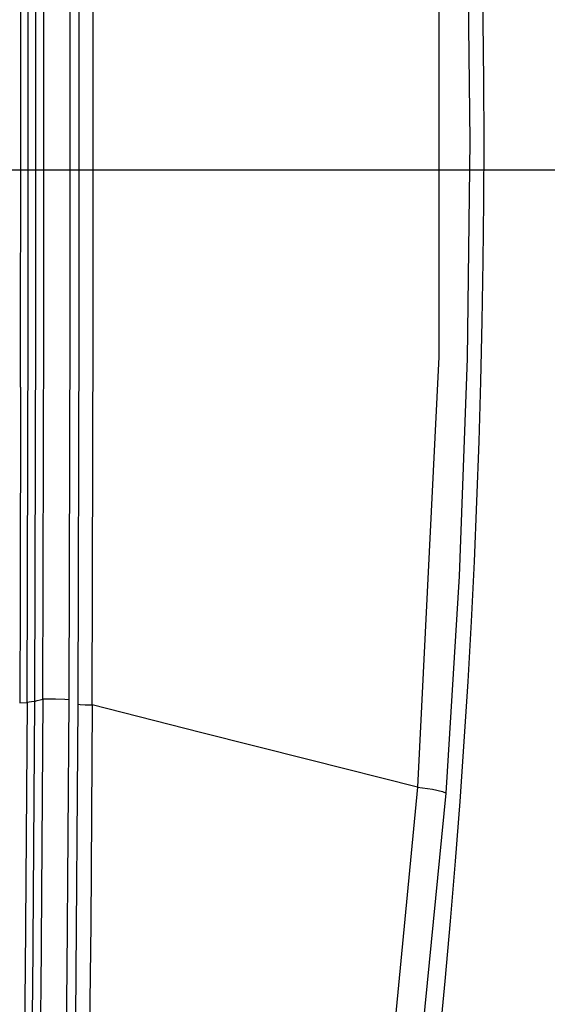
# Model space of a CAD drawing. Header units: inches. Extents: x 0 to 420, y 0 to 297.
# Tile 22 of 90: x 133.09 to 134.64, y 73.67 to 76.58. Entities that reach past the tile are written whole.
import ezdxf

# ---------------------------------------------------------------- set-up
doc = ezdxf.new("R2010")
doc.units = ezdxf.units.IN
doc.header["$LTSCALE"] = 23.1
doc.header["$MEASUREMENT"] = 0
doc.linetypes.add('PHANTOM', pattern=[0.8, 0.45, -0.05, 0.1, -0.05, 0.1, -0.05])
doc.layers.get('0').update_dxf_attribs({"linetype": 'CONTINUOUS'})
doc.layers.add('DEFAULT_3', color=7, linetype='PHANTOM')
doc.layers.add('DIM_PILOTEES', color=7, linetype='CONTINUOUS')
doc.styles.get("Standard").update_dxf_attribs({"font": 'txt', "width": 0.7})
doc.styles.add('TEXTSTYLE_2', font='txt', dxfattribs={"width": 0.7})
doc.dimstyles.new('DIMSTYLE_1', dxfattribs={"dimtxt": 0.18, "dimasz": 3.5, "dimexe": 2, "dimexo": 0, "dimgap": 0.045, "dimtad": 1, "dimzin": 4, "dimdsep": 46, "dimtxsty": 'TEXTSTYLE_2', "dimblk": '_FILLED', "dimblk1": '_FILLED', "dimblk2": '_FILLED', "dimcen": 0.09, "dimazin": 1, "dimtp": 0.003937, "dimtm": 0.003937, "dimtfac": 1, "dimtdec": 0, "dimtofl": 0, "dimtmove": 0, "dimatfit": 3, "dimldrblk": '_FILLED', "dimfxl": 1, "dimtolj": 1, "dimtzin": 4, "dimarcsym": 0})
doc.dimstyles.new('DIMSTYLE_4', dxfattribs={"dimtxt": 2.5, "dimasz": 3.5, "dimexe": 2, "dimexo": 0, "dimgap": 0.09, "dimtad": 1, "dimdec": 0, "dimzin": 4, "dimdsep": 46, "dimtxsty": 'STANDARD', "dimblk": '_FILLED', "dimblk1": '_FILLED', "dimblk2": '_FILLED', "dimcen": 0.09, "dimazin": 1, "dimtp": 0.07874, "dimtm": 0.07874, "dimtfac": 1, "dimtdec": 0, "dimtofl": 0, "dimtmove": 0, "dimatfit": 1, "dimldrblk": '_FILLED', "dimfxl": 1, "dimtolj": 1, "dimtzin": 4, "dimarcsym": 0})

# ---------------------------------------------------------------- blocks, each defined once
blk = doc.blocks.new('_FILLED')
at = {"color": 0, "linetype": 'ByBlock'}
blk.add_solid([(0, 0), (-1, 0.142857), (-1, -0.142857)], dxfattribs=at)
blk = doc.blocks.new('*D7')
at = {"layer": 'DIM_PILOTEES', "color": 2, "linetype": 'Continuous'}
for p, q in [((120.363, 76.135904), (155.164035, 76.135904)), ((155.164035, 76.135904), (157.209035, 76.135904)), ((155.209035, 76.135904), (155.209035, 56.305404)), ((155.209035, 36.474904), (155.209035, 56.305404)), ((110.21963, 36.474904), (155.164035, 36.474904)), ((155.164035, 36.474904), (157.209035, 36.474904))]:
    blk.add_line(p, q, dxfattribs=at)
at = {"layer": 'DIM_PILOTEES', "color": 2, "linetype": 'Continuous', "xscale": 3.5, "yscale": 3.5, "zscale": 3.5}
for p, rotation in [((155.209035, 76.135904), 90), ((155.209035, 36.474904), 270)]:
    blk.add_blockref('_FILLED', p, dxfattribs=dict(at, rotation=rotation))
blk = doc.blocks.new('*D14')
at = {"layer": 'DIM_PILOTEES', "color": 2, "linetype": 'Continuous'}
blk.add_line((130.459481, 99.719242), (144.563257, 108.862085), dxfattribs=at)
at = {"layer": 'DIM_PILOTEES', "color": 2, "linetype": 'Continuous', "xscale": 3.5, "yscale": 3.5, "zscale": 3.5, "rotation": 212.953525}
blk.add_blockref('_FILLED', (130.459481, 99.719242), dxfattribs=at)

msp = doc.modelspace()

# ---------------------------------------------------------------- linework, layer by layer
at = {"color": 7, "linetype": 'Continuous'}
for p, q in [((133.089435, 76.290061), (133.088371, 77.0864)), ((134.416587, 76.220904), (134.408685, 76.863875)), ((134.323789, 76.858521), (134.323788, 75.583272)), ((133.11075, 75.66794), (133.110749, 76.774925)), ((133.13228, 76.773487), (133.132281, 75.669025)), ((133.260802, 76.775628), (133.260802, 75.666092)), ((133.302754, 75.665232), (133.302755, 76.776494)), ((133.157326, 75.671064), (133.157326, 76.770617)), ((133.234889, 75.670258), (133.234889, 76.771418)), ((133.088852, 75.493704), (133.089435, 76.290061)), ((134.408685, 75.577927), (134.416587, 76.220904)), ((133.107766, 74.561254), (133.11075, 75.66794)), ((133.132281, 75.669025), (133.12931, 74.564875)), ((133.15438, 74.571819), (133.157326, 75.671064)), ((133.231938, 74.569409), (133.234889, 75.670258)), ((133.260802, 75.666092), (133.257822, 74.556869)), ((133.299762, 74.554434), (133.302754, 75.665232)), ((134.323788, 75.583272), (134.260969, 74.311401)), ((134.384968, 74.93523), (134.408685, 75.577927)), ((133.088852, 75.493704), (133.088427, 75.285171)), ((133.088427, 75.285171), (133.087899, 75.076656)), ((133.087899, 75.076656), (133.087248, 74.868164)), ((134.345464, 74.293664), (134.384968, 74.93523)), ((133.087248, 74.868164), (133.086101, 74.560375)), ((133.086101, 74.560375), (133.107766, 74.561254)), ((133.107763, 74.561268), (133.102544, 73.771139)), ((133.113837, 74.562536), (133.107766, 74.561269)), ((133.121189, 74.563735), (133.113837, 74.562536)), ((133.129373, 74.564861), (133.121189, 74.563735)), ((133.129359, 74.564859), (133.123513, 73.708346)), ((133.12931, 74.564875), (133.137686, 74.567271)), ((133.137686, 74.567271), (133.146033, 74.569585)), ((133.146033, 74.569585), (133.15438, 74.571819)), ((133.154327, 74.571834), (133.148464, 73.709499)), ((133.191493, 74.571509), (133.154316, 74.571831)), ((133.219037, 74.570626), (133.191493, 74.571509)), ((133.231938, 74.569419), (133.219037, 74.570626)), ((133.226686, 73.769323), (133.231938, 74.569409)), ((133.257822, 74.556869), (133.251355, 73.630857)), ((133.257817, 74.556867), (133.264832, 74.555939)), ((133.264832, 74.555939), (133.279282, 74.555102)), ((133.279282, 74.555102), (133.299762, 74.554434)), ((133.29976, 74.554433), (133.295785, 73.906781)), ((133.620156, 74.473385), (133.299773, 74.55444)), ((133.940551, 74.392388), (133.620156, 74.473385)), ((134.260969, 74.311401), (133.940551, 74.392388)), ((134.260983, 74.311549), (134.15869, 73.240657)), ((134.260962, 74.311401), (134.305181, 74.305151)), ((134.305181, 74.305151), (134.334464, 74.299004)), ((134.334464, 74.299004), (134.345464, 74.293664)), ((134.225938, 73.076795), (134.345464, 74.293664)), ((133.295785, 73.906781), (133.289105, 73.305158)), ((133.102544, 73.771139), (133.093736, 73.076175)), ((133.217753, 73.065419), (133.226686, 73.769323)), ((133.123513, 73.708346), (133.112759, 72.929075)), ((133.148464, 73.709499), (133.137834, 72.936911))]:
    msp.add_line(p, q, dxfattribs=at)
msp.add_arc((107.512523, 76.220904), 26.945, 335.662676, 24.337586, dxfattribs=at)
at = {"layer": 'DEFAULT_3', "color": 7, "linetype": 'PHANTOM'}
msp.add_circle((94.442943, 76.371342), 42.922203, dxfattribs=at)

# ---------------------------------------------------------------- dimensions: what is measured, and where the dimension line sits
at = {"layer": 'DIM_PILOTEES', "color": 2, "linetype": 'Continuous'}
dim = msp.add_diameter_dim_2p(p1=(130.459481, 99.719242), p2=(58.426404, 53.023441), text='{\\fSymbol_ASME;\\W1.0;⌀}<>', dimstyle='DIMSTYLE_4', override={"dimpost": '<>'}, dxfattribs=at)
dim.commit()
dim.dimension.update_dxf_attribs({"geometry": '*D14', "text_midpoint": (137.403577, 104.965621), "dimtype": 163})
dim = msp.add_linear_dim(base=(155.209035, 76.135904), p1=(110.21963, 36.474904), p2=(120.363, 76.135904), angle=90, text=' ', dimstyle='DIMSTYLE_1', dxfattribs=at)
dim.commit()
dim.dimension.update_dxf_attribs({"geometry": '*D7', "text_midpoint": (155.209035, 55.417917), "dimtype": 160})

doc.saveas('drawing.dxf')
